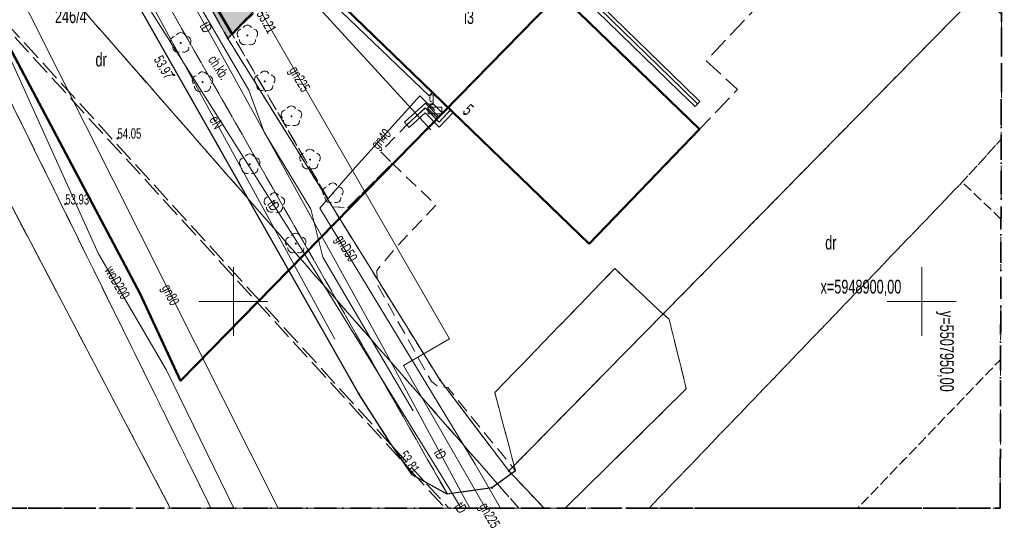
# Model space of a CAD drawing. Header units: metres. Extents: x 5507792 to 5507956, y 5948884 to 5948992.
# Tile 3 of 15: x 5507884 to 5507956, y 5948884 to 5948920. Entities that reach past the tile are written whole.
import ezdxf
from ezdxf.enums import TextEntityAlignment as Align

# ---------------------------------------------------------------- set-up
doc = ezdxf.new("R2010")
doc.units = ezdxf.units.M
doc.header["$MEASUREMENT"] = 0
for name, pattern in [('1.0_0.5', [1.5, 1, -0.5]), ('2', [0.9, 0.6, -0.3]), ('219-500', [0]), ('egug-500', [1, 0.5, -0.5]), ('L_0_02', [0]), ('L_0_03', [1, 0.5, -0.5]), ('L_0_04', [1.5, 1, -0.5]), ('L_0_06', [2, 1.5, -0.5]), ('L_0_4E', [2.5, 1.5, -1]), ('L_0_B1', [2.5, 1.5, -0.5, 0, -0.5])]:
    doc.linetypes.add(name, pattern=pattern)
doc.layers.get('0').update_dxf_attribs({"color": 2, "linetype": 'CONTINUOUS', "lineweight": 5})
doc.layers.add('0_legenda', color=7, linetype='CONTINUOUS', lineweight=5, true_color=0x000000)
for name, color, linetype, lineweight in [('1_granice_dzialek', 1, 'CONTINUOUS', 5), ('1_mala_arch', 5, 'CONTINUOUS', 5), ('1_nawierzchnie', 253, 'CONTINUOUS', 5), ('312-budynek ewidencyjny', 7, 'CONTINUOUS', 18), ('EGB_AdresNieruchomosci', 7, 'CONTINUOUS', 18), ('EGB_Budynek', 7, 'CONTINUOUS', 50), ('EGB_DzialkaEwidencyjna', 7, 'L_0_02', 18), ('EGB_JednostkaEwidencyjna', 7, 'CONTINUOUS', 18), ('EGB_KonturUzytkuGruntowego', 96, 'L_0_03', 18), ('EGB_ObrebEwidencyjny', 7, 'CONTINUOUS', 18), ('EGB_PunktGraniczny', 7, 'CONTINUOUS', 18), ('GES_PrzewodElektroenergetyczny', 1, 'CONTINUOUS', 18), ('GES_PrzewodGazowy', 52, 'CONTINUOUS', 18), ('GES_PrzewodTelekomunikacyjny', 30, 'CONTINUOUS', 18), ('GES_PrzewodWodociagowy', 5, 'CONTINUOUS', 18), ('GES_Rzedna', 7, 'CONTINUOUS', 18), ('GES_UrzadzeniaSiecGazowa_P', 7, 'CONTINUOUS', 18), ('OT_Budowle', 7, 'CONTINUOUS', 18), ('OT_Komunikacja', 7, 'CONTINUOUS', 18), ('OT_Rzedna', 7, 'CONTINUOUS', 18), ('OT_ZagospodarowanieTerenu', 7, 'CONTINUOUS', 18), ('OT_ZagospodarowanieTerenu_P', 7, 'CONTINUOUS', 18), ('OTDN', 7, 'CONTINUOUS', 13), ('OTKC', 7, 'CONTINUOUS', 13), ('OTKJ', 7, 'CONTINUOUS', 13), ('OTKK', 7, 'CONTINUOUS', 13), ('OTKU', 7, 'CONTINUOUS', 13), ('OTRS', 7, 'CONTINUOUS', 13), ('OTZL', 7, 'CONTINUOUS', 13), ('OTZT', 7, 'CONTINUOUS', 18), ('SUEP', 7, 'CONTINUOUS', 13), ('SUGP', 7, 'CONTINUOUS', 18), ('SUGS', 7, 'CONTINUOUS', 18), ('SUTP', 7, 'CONTINUOUS', 13), ('SUWP', 7, 'CONTINUOUS', 13)]:
    doc.layers.add(name, color=color, linetype=linetype, lineweight=lineweight)
for name, color, linetype in [('218-kontur użytku gruntowego', 7, 'CONTINUOUS'), ('219-działka ewidencyjna', 7, 'CONTINUOUS'), ('chodnik', 7, 'CONTINUOUS'), ('rzędna-Atr2', 7, 'CONTINUOUS'), ('Zakres', 7, 'CONTINUOUS')]:
    doc.layers.add(name, color=color, linetype=linetype)
doc.styles.get("Standard").update_dxf_attribs({"font": 'arial.ttf', "width": 0.75})
doc.linetypes.add('L_0_29_SHX', pattern='A,0,-0.25,-0.5,-0.5,-0.5,-0.5,-0.5,-0.5,-0.5,-0.5,[2,Nowogard 244.shx,S=0.05,R=0,X=0,Y=0],-0.5,[3,Nowogard 244.shx,S=0.05,R=0,X=0,Y=0],-0.25', length=5)

# ---------------------------------------------------------------- blocks, each defined once
blk = doc.blocks.new('L_0_02_2')
at = {"color": 0}
blk.add_point((0, 0), dxfattribs=at)
blk = doc.blocks.new('L_0_02_1')
at = {"color": 0}
blk.add_point((0, 0), dxfattribs=at)
blk = doc.blocks.new('L_0_29_1')
at = {"color": 0, "linetype": 'Continuous', "lineweight": 13, "flags": 128}
blk.add_lwpolyline([(0, -0.5), (0, 0.5)], dxfattribs=at)
blk = doc.blocks.new('L_0_29_2')
at = {"color": 0, "linetype": 'Continuous', "lineweight": 13, "flags": 128}
blk.add_lwpolyline([(0, 0.5), (0, -0.5)], dxfattribs=at)
blk = doc.blocks.new('EGB_ADRES')
at = {"linetype": 'Continuous', "lineweight": 13}
blk.add_hatch(color=0, dxfattribs=at).paths.add_polyline_path([(0, -0.09, 1), (0, 0.09, 1)])
at = {"color": 0, "linetype": 'Continuous', "lineweight": 13}
blk.add_circle((0, 0), 0.0906, dxfattribs=at)
blk = doc.blocks.new('EGPG_N')
at = {"linetype": 'Continuous', "lineweight": 13}
blk.add_hatch(color=0, dxfattribs=at).paths.add_polyline_path([(0, -0.1, 1), (0, 0.1, 1)])
at = {"color": 0, "linetype": 'Continuous', "lineweight": 13}
blk.add_circle((0, 0), 0.1, dxfattribs=at)
blk = doc.blocks.new('SUGS')
at = {"color": 0, "linetype": 'Continuous', "lineweight": 18, "flags": 128}
blk.add_lwpolyline([(1, 0.5), (1, -0.5), (-1, -0.5), (-1, 0.5)], close=True, dxfattribs=at)
blk = doc.blocks.new('OTRS')
at = {"linetype": 'Continuous', "lineweight": 13}
blk.add_hatch(color=0, dxfattribs=at).paths.add_polyline_path([(0, -0.09, 1), (0, 0.09, 1)])
at = {"color": 0, "linetype": 'Continuous', "lineweight": 13}
blk.add_circle((0, 0), 0.0906, dxfattribs=at)
blk = doc.blocks.new('OTZL')
at = {"linetype": 'Continuous', "lineweight": 18}
blk.add_hatch(color=0, dxfattribs=at).paths.add_polyline_path([(0, -0.07, 1), (0, 0.07, 1)])
at = {"color": 0, "linetype": 'Continuous', "lineweight": 18}
blk.add_circle((0, 0), 0.0721, dxfattribs=at)
for centre, radius, start, end in [((-0.02, 0.82), 0.68, 29.5388, 149.6209), ((-0.8, 0.24), 0.7, 101.6336, 222.6141), ((0.78, 0.24), 0.7, 318.5035, 78.3664), ((-0.46, -0.64), 0.7, 175.1009, 291.5014), ((0.46, -0.66), 0.7, 249.444, 4.8991)]:
    blk.add_arc(centre, radius, start, end, dxfattribs=at)
blk = doc.blocks.new('WTORNIK')
at = {"color": 251, "linetype": 'Continuous', "lineweight": 18, "true_color": 0x636466, "flags": 128}
for points in [[(5508083.161, 5948955.632), (5508083.161, 5948960.632)], [(5508133.161, 5948955.632), (5508133.161, 5948960.632)], [(5508080.661, 5948958.132), (5508085.661, 5948958.132)], [(5508130.661, 5948958.132), (5508135.661, 5948958.132)]]:
    blk.add_lwpolyline(points, dxfattribs=at)
at = {"layer": '312-budynek ewidencyjny', "color": 251, "linetype": 'Continuous', "lineweight": 18, "true_color": 0x636466, "flags": 128}
for points in [[(5508106.071, 5948981.252), (5508117.021, 5948970.652)], [(5508109.011, 5948962.332), (5508091.231, 5948979.472)], [(5508117.021, 5948970.652), (5508109.011, 5948962.332)]]:
    blk.add_lwpolyline(points, dxfattribs=at)
at = {"layer": 'EGB_Budynek', "color": 251, "linetype": 'Continuous', "lineweight": 50, "true_color": 0x636466, "flags": 128}
blk.add_lwpolyline([(5508109.011, 5948962.332), (5508091.231, 5948979.472), (5508099.201, 5948987.792), (5508099.761, 5948987.262), (5508106.071, 5948981.252), (5508117.021, 5948970.652)], close=True, dxfattribs=at)
at = {"layer": 'EGB_DzialkaEwidencyjna', "linetype": 'CONTINUOUS', "lineweight": 18}
for p, q in [((5508065.901, 5949007.072), (5508085.481, 5949029.052)), ((5508085.481, 5949029.052), (5508110.211, 5949006.152)), ((5508048.051, 5949000.522), (5508059.131, 5949012.122)), ((5508059.131, 5949012.122), (5508065.901, 5949007.072)), ((5508082.751, 5948977.232), (5508065.901, 5949007.072)), ((5508065.901, 5949007.072), (5508082.751, 5948977.232)), ((5508110.211, 5949006.152), (5508082.751, 5948977.232)), ((5508082.751, 5948977.232), (5508110.211, 5949006.152)), ((5508110.211, 5949006.152), (5508137.361, 5948980.612)), ((5508057.251, 5948983.692), (5508048.051, 5949000.522)), ((5508078.575, 5948943.132), (5508057.251, 5948983.692)), ((5508137.361, 5948980.612), (5508103.171, 5948945.832)), ((5508098.171, 5948952.422), (5508082.751, 5948977.232)), ((5508082.751, 5948977.232), (5508098.171, 5948952.422)), ((5508103.171, 5948945.832), (5508098.171, 5948952.422)), ((5508098.171, 5948952.422), (5508103.171, 5948945.832)), ((5508103.171, 5948945.832), (5508105.724, 5948943.132)), ((5508105.724, 5948943.132), (5508078.575, 5948943.132))]:
    blk.add_line(p, q, dxfattribs=at)
at = {"layer": 'EGB_JednostkaEwidencyjna', "color": 251, "linetype": 'L_0_B1', "lineweight": 35, "true_color": 0x636466, "flags": 128}
blk.add_lwpolyline([(5508031.461, 5949049.732), (5508139.161, 5949049.732), (5508138.861, 5948943.132), (5508029.661, 5948943.132)], close=True, dxfattribs=at)
at = {"layer": 'EGB_KonturUzytkuGruntowego', "color": 251, "linetype": 'L_0_03', "lineweight": 18, "true_color": 0x636466, "flags": 128}
for points in [[(5508031.305, 5949040.513), (5508039.161, 5949033.022), (5508059.131, 5949012.122), (5508078.861, 5949034.852), (5508085.481, 5949029.052), (5508065.901, 5949007.072), (5508082.751, 5948977.232), (5508098.171, 5948952.422), (5508103.171, 5948945.832), (5508105.724, 5948943.132), (5508078.575, 5948943.132), (5508057.251, 5948983.692), (5508048.051, 5949000.522), (5508032.621, 5949020.082), (5508030.986, 5949021.594)], [(5508082.751, 5948977.232), (5508065.901, 5949007.072), (5508085.481, 5949029.052), (5508110.211, 5949006.152)], [(5508103.171, 5948945.832), (5508098.171, 5948952.422), (5508082.751, 5948977.232), (5508110.211, 5949006.152), (5508137.361, 5948980.612)], [(5508029.661, 5948943.132), (5508030.331, 5948982.799), (5508030.751, 5948982.402), (5508048.051, 5949000.522), (5508057.251, 5948983.692), (5508078.575, 5948943.132)], [(5508138.937, 5948969.915), (5508136.101, 5948966.802), (5508113.359, 5948943.132), (5508105.724, 5948943.132), (5508103.171, 5948945.832), (5508137.361, 5948980.612), (5508138.962, 5948978.986)], [(5508138.92, 5948964.118), (5508136.101, 5948966.802), (5508138.937, 5948969.915)], [(5508113.359, 5948943.132), (5508136.101, 5948966.802), (5508138.92, 5948964.118), (5508138.892, 5948953.928), (5508128.509, 5948943.132)], [(5508138.861, 5948943.132), (5508128.509, 5948943.132), (5508138.892, 5948953.928)]]:
    blk.add_lwpolyline(points, close=True, dxfattribs=at)
at = {"layer": 'EGB_ObrebEwidencyjny', "color": 251, "linetype": 'L_0_4E', "lineweight": 35, "true_color": 0x636466, "flags": 128}
blk.add_lwpolyline([(5508031.461, 5949049.732), (5508139.161, 5949049.732), (5508138.861, 5948943.132), (5508029.661, 5948943.132)], close=True, dxfattribs=at)
at = {"layer": 'EGB_PunktGraniczny', "color": 251, "true_color": 0x636466}
for p in [(5508082.751, 5948977.232), (5508098.171, 5948952.422), (5508103.171, 5948945.832)]:
    blk.add_point(p, dxfattribs=at)
at = {"layer": 'GES_PrzewodElektroenergetyczny', "color": 251, "linetype": 'Continuous', "lineweight": 18, "true_color": 0x636466, "flags": 128}
blk.add_lwpolyline([(5508090.541, 5948955.402), (5508074.941, 5948983.912)], dxfattribs=at)
at = {"layer": 'GES_PrzewodGazowy', "color": 251, "linetype": 'Continuous', "lineweight": 18, "true_color": 0x636466, "flags": 128}
for points in [[(5508076.821, 5949029.462), (5508083.241, 5949023.422), (5508084.681, 5949021.012), (5508084.881, 5948979.662), (5508091.811, 5948967.642), (5508098.861, 5948955.412), (5508095.511, 5948953.492), (5508101.483, 5948943.132)], [(5508086.403, 5948943.132), (5508064.411, 5948986.852), (5508044.981, 5949010.592), (5508031.06, 5949025.955)], [(5508091.811, 5948967.642), (5508096.711, 5948973.062), (5508097.801, 5948972.002)], [(5508102.559, 5948943.132), (5508100.731, 5948946.322), (5508089.431, 5948964.912), (5508091.811, 5948967.642)]]:
    blk.add_lwpolyline(points, dxfattribs=at)
at = {"layer": 'GES_PrzewodTelekomunikacyjny', "color": 251, "linetype": 'Continuous', "lineweight": 18, "true_color": 0x636466, "flags": 128}
for points in [[(5508061.621, 5949006.812), (5508067.101, 5948995.142), (5508087.881, 5948962.292)], [(5508096.231, 5948950.192), (5508089.661, 5948961.352), (5508088.781, 5948964.832), (5508085.391, 5948970.432), (5508084.281, 5948973.492), (5508076.201, 5948987.392), (5508069.451, 5948999.832)], [(5508097.621, 5948973.312), (5508097.391, 5948973.062), (5508069.451, 5948999.832)], [(5508069.451, 5948999.832), (5508070.931, 5948996.332), (5508081.831, 5948976.882), (5508093.911, 5948955.002), (5508100.328, 5948943.132)], [(5508087.881, 5948962.292), (5508098.251, 5948945.522), (5508099.713, 5948943.132)]]:
    blk.add_lwpolyline(points, dxfattribs=at)
at = {"layer": 'GES_PrzewodWodociagowy', "color": 251, "linetype": 'Continuous', "lineweight": 18, "true_color": 0x636466, "flags": 128}
for points in [[(5508058.801, 5949006.712), (5508061.941, 5948986.252), (5508065.571, 5948978.812), (5508073.371, 5948961.592), (5508078.301, 5948953.152), (5508083.203, 5948943.132)], [(5508097.511, 5948970.612), (5508089.131, 5948979.732), (5508106.861, 5948997.452)]]:
    blk.add_lwpolyline(points, dxfattribs=at)
at = {"layer": 'OT_Budowle', "linetype": 'CONTINUOUS', "lineweight": 18}
for p, q in [((5508107.867, 5948980.893), (5508106.747, 5948981.983)), ((5508108.216, 5948981.251), (5508107.095, 5948982.341)), ((5508109.896, 5948979.611), (5508108.216, 5948981.251)), ((5508109.547, 5948979.253), (5508107.867, 5948980.893)), ((5508115.577, 5948973.393), (5508109.547, 5948979.253)), ((5508115.925, 5948973.751), (5508109.896, 5948979.611)), ((5508116.697, 5948972.303), (5508115.577, 5948973.393)), ((5508117.045, 5948972.661), (5508115.925, 5948973.751)), ((5508095.592, 5948971.146), (5508097.112, 5948972.541)), ((5508097.112, 5948972.541), (5508098.099, 5948971.514)), ((5508095.93, 5948970.778), (5508097.09, 5948971.843)), ((5508097.09, 5948971.843), (5508098.103, 5948970.789)), ((5508098.099, 5948971.514), (5508098.759, 5948972.213)), ((5508098.103, 5948970.789), (5508099.123, 5948971.87))]:
    blk.add_line(p, q, dxfattribs=at)
at = {"layer": 'OT_Budowle', "linetype": 'L_0_29_SHX', "lineweight": 18}
for p, q in [((5508108.041, 5948981.072), (5508106.921, 5948982.162)), ((5508109.721, 5948979.432), (5508108.041, 5948981.072)), ((5508115.751, 5948973.572), (5508109.721, 5948979.432)), ((5508116.871, 5948972.482), (5508115.751, 5948973.572)), ((5508095.761, 5948970.962), (5508097.101, 5948972.192)), ((5508097.101, 5948972.192), (5508098.101, 5948971.152)), ((5508098.101, 5948971.152), (5508098.941, 5948972.042))]:
    blk.add_line(p, q, dxfattribs=at)
at = {"layer": 'OT_Komunikacja', "color": 251, "linetype": 'L_0_06', "lineweight": 18, "true_color": 0x636466, "flags": 128}
for points in [[(5508031.066, 5949026.353), (5508084.227, 5948965.597), (5508102.34, 5948944.897), (5508103.884, 5948943.132), (5508102.34, 5948944.897), (5508103.651, 5948945.842), (5508102.151, 5948951.522), (5508110.871, 5948960.532), (5508114.121, 5948957.452), (5508114.811, 5948956.842), (5508116.061, 5948951.792), (5508107.267, 5948943.132), (5508103.884, 5948943.132), (5508081.533, 5948943.132), (5508072.941, 5948960.552), (5508062.591, 5948981.562), (5508061.711, 5948983.182), (5508060.671, 5948984.052), (5508060.161, 5948984.712), (5508053.201, 5948993.352), (5508051.921, 5948998.122), (5508048.561, 5949003.232), (5508043.741, 5949009.692), (5508040.051, 5949014.442), (5508036.351, 5949018.752), (5508031.341, 5949024.072), (5508031.033, 5949024.372), (5508031.066, 5949026.353), (5508031.241, 5949036.709), (5508038.751, 5949029.332), (5508046.111, 5949021.432), (5508051.821, 5949014.772), (5508059.621, 5949011.712), (5508064.911, 5949007.842), (5508063.631, 5949005.582), (5508063.281, 5949004.522), (5508063.871, 5949001.562), (5508065.821, 5948998.072), (5508067.911, 5948994.902), (5508068.151, 5948993.942), (5508084.227, 5948965.597)], [(5508108.041, 5948981.072), (5508109.721, 5948979.432), (5508111.631, 5948981.292), (5508111.771, 5948981.412), (5508118.551, 5948987.932), (5508120.181, 5948990.162), (5508121.571, 5948993.012), (5508121.891, 5948993.582), (5508125.081, 5948990.392), (5508123.621, 5948988.772), (5508122.881, 5948987.482), (5508122.471, 5948985.902), (5508122.541, 5948984.492), (5508123.071, 5948983.162), (5508123.711, 5948982.222), (5508117.501, 5948975.602), (5508119.791, 5948973.532), (5508118.371, 5948972.062), (5508117.021, 5948970.652), (5508106.071, 5948981.252), (5508106.921, 5948982.162)], [(5508102.34, 5948944.897), (5508101.931, 5948944.602), (5508098.701, 5948944.152), (5508096.151, 5948945.552), (5508094.551, 5948947.862), (5508092.261, 5948951.432), (5508084.227, 5948965.597)]]:
    blk.add_lwpolyline(points, close=True, dxfattribs=at)
at = {"layer": 'OT_Komunikacja', "color": 251, "linetype": 'Continuous', "lineweight": 25, "true_color": 0x636466, "flags": 128}
blk.add_lwpolyline([(5508103.651, 5948945.842), (5508101.931, 5948944.602), (5508098.701, 5948944.152), (5508096.151, 5948945.552), (5508094.551, 5948947.862), (5508092.261, 5948951.432), (5508068.151, 5948993.942), (5508067.911, 5948994.902), (5508065.821, 5948998.072), (5508063.871, 5949001.562), (5508063.281, 5949004.522), (5508063.631, 5949005.582), (5508064.911, 5949007.842), (5508076.161, 5949019.862)], dxfattribs=at)
at = {"layer": 'OT_Komunikacja', "color": 251, "linetype": 'L_0_04', "lineweight": 18, "true_color": 0x636466, "flags": 128}
blk.add_lwpolyline([(5508067.661, 5949005.832), (5508067.971, 5949003.622), (5508068.611, 5949003.072), (5508069.531, 5949001.142), (5508080.581, 5948981.822), (5508081.561, 5948980.132), (5508083.071, 5948977.542), (5508090.371, 5948965.012), (5508091.491, 5948964.952), (5508094.701, 5948968.172), (5508097.881, 5948965.132), (5508094.951, 5948962.032), (5508093.571, 5948960.392), (5508093.651, 5948959.302), (5508097.081, 5948953.152), (5508097.551, 5948952.332), (5508098.081, 5948951.932), (5508098.731, 5948951.882), (5508103.651, 5948945.842), (5508101.931, 5948944.602), (5508098.701, 5948944.152), (5508063.631, 5949005.582), (5508064.911, 5949007.842)], close=True, dxfattribs=at)
at = {"layer": 'OT_ZagospodarowanieTerenu', "color": 251, "linetype": 'L_0_04', "lineweight": 18, "true_color": 0x636466, "flags": 128}
for points in [[(5508098.701, 5948944.152), (5508096.151, 5948945.552), (5508094.551, 5948947.862), (5508092.261, 5948951.432), (5508068.151, 5948993.942), (5508067.911, 5948994.902), (5508065.821, 5948998.072), (5508063.871, 5949001.562), (5508063.281, 5949004.522), (5508063.631, 5949005.582)], [(5508098.101, 5948971.152), (5508097.101, 5948972.192), (5508095.761, 5948970.962), (5508093.861, 5948969.002), (5508094.701, 5948968.172), (5508091.491, 5948964.952), (5508090.371, 5948965.012), (5508083.071, 5948977.542), (5508088.191, 5948982.502), (5508089.581, 5948981.102), (5508091.231, 5948979.472), (5508098.941, 5948972.042)]]:
    blk.add_lwpolyline(points, close=True, dxfattribs=at)
at = {"layer": 'OT_ZagospodarowanieTerenu_P', "color": 251, "true_color": 0x636466}
blk.add_point((5508090.391, 5948965.992), dxfattribs=at)
at = {"layer": 'OTDN', "linetype": 'CONTINUOUS', "lineweight": 18}
for p, q in [((5508107.867, 5948980.893), (5508106.747, 5948981.983)), ((5508108.216, 5948981.251), (5508107.095, 5948982.341)), ((5508109.896, 5948979.611), (5508108.216, 5948981.251)), ((5508109.547, 5948979.253), (5508107.867, 5948980.893)), ((5508115.577, 5948973.393), (5508109.547, 5948979.253)), ((5508115.925, 5948973.751), (5508109.896, 5948979.611)), ((5508116.697, 5948972.303), (5508115.577, 5948973.393)), ((5508117.045, 5948972.661), (5508115.925, 5948973.751)), ((5508095.592, 5948971.146), (5508097.112, 5948972.541)), ((5508097.112, 5948972.541), (5508098.099, 5948971.514)), ((5508095.93, 5948970.778), (5508097.09, 5948971.843)), ((5508097.09, 5948971.843), (5508098.103, 5948970.789)), ((5508098.099, 5948971.514), (5508098.759, 5948972.213)), ((5508098.103, 5948970.789), (5508099.123, 5948971.87))]:
    blk.add_line(p, q, dxfattribs=at)
at = {"layer": 'OTDN', "linetype": 'L_0_29_SHX', "lineweight": 18}
for p, q in [((5508108.041, 5948981.072), (5508106.921, 5948982.162)), ((5508109.721, 5948979.432), (5508108.041, 5948981.072)), ((5508115.751, 5948973.572), (5508109.721, 5948979.432)), ((5508116.871, 5948972.482), (5508115.751, 5948973.572)), ((5508095.761, 5948970.962), (5508097.101, 5948972.192)), ((5508097.101, 5948972.192), (5508098.101, 5948971.152)), ((5508098.101, 5948971.152), (5508098.941, 5948972.042))]:
    blk.add_line(p, q, dxfattribs=at)
at = {"layer": 'OTKC', "color": 251, "linetype": 'L_0_04', "lineweight": 18, "true_color": 0x636466, "flags": 128}
blk.add_lwpolyline([(5508067.661, 5949005.832), (5508067.971, 5949003.622), (5508068.611, 5949003.072), (5508069.531, 5949001.142), (5508080.581, 5948981.822), (5508081.561, 5948980.132), (5508083.071, 5948977.542), (5508090.371, 5948965.012), (5508091.491, 5948964.952), (5508094.701, 5948968.172), (5508097.881, 5948965.132), (5508094.951, 5948962.032), (5508093.571, 5948960.392), (5508093.651, 5948959.302), (5508097.081, 5948953.152), (5508097.551, 5948952.332), (5508098.081, 5948951.932), (5508098.731, 5948951.882), (5508103.651, 5948945.842), (5508101.931, 5948944.602), (5508098.701, 5948944.152), (5508063.631, 5949005.582), (5508064.911, 5949007.842)], close=True, dxfattribs=at)
at = {"layer": 'OTKJ', "color": 251, "linetype": 'L_0_06', "lineweight": 18, "true_color": 0x636466, "flags": 128}
for points in [[(5508098.536, 5948943.132), (5508081.533, 5948943.132), (5508072.941, 5948960.552), (5508062.591, 5948981.562), (5508061.711, 5948983.182), (5508060.671, 5948984.052), (5508060.161, 5948984.712), (5508057.387, 5948988.156), (5508054.738, 5948991.444), (5508053.201, 5948993.352), (5508051.921, 5948998.122), (5508048.561, 5949003.232), (5508043.741, 5949009.692), (5508040.051, 5949014.442), (5508036.351, 5949018.752), (5508031.341, 5949024.072), (5508031.033, 5949024.372), (5508031.241, 5949036.709), (5508038.751, 5949029.332), (5508046.111, 5949021.432), (5508051.821, 5949014.772), (5508059.621, 5949011.712), (5508064.911, 5949007.842), (5508063.631, 5949005.582), (5508063.281, 5949004.522), (5508063.871, 5949001.562), (5508065.821, 5948998.072), (5508067.911, 5948994.902), (5508068.151, 5948993.942), (5508092.261, 5948951.432), (5508094.551, 5948947.862), (5508094.757, 5948947.565), (5508095.609, 5948946.335), (5508096.151, 5948945.552), (5508096.499, 5948945.361)], [(5508094.757, 5948947.565), (5508095.609, 5948946.335), (5508057.387, 5948988.156), (5508054.738, 5948991.444)], [(5508097.035, 5948945.066), (5508098.701, 5948944.152), (5508101.931, 5948944.602), (5508103.651, 5948945.842), (5508102.151, 5948951.522), (5508110.871, 5948960.532), (5508114.121, 5948957.452), (5508114.811, 5948956.842), (5508116.061, 5948951.792), (5508107.267, 5948943.132), (5508098.8, 5948943.132)], [(5508094.757, 5948947.565), (5508097.035, 5948945.066), (5508096.499, 5948945.361), (5508095.609, 5948946.335)]]:
    blk.add_lwpolyline(points, close=True, dxfattribs=at)
at = {"layer": 'OTKK', "color": 251, "linetype": 'Continuous', "lineweight": 25, "true_color": 0x636466, "flags": 128}
blk.add_lwpolyline([(5508103.651, 5948945.842), (5508101.931, 5948944.602), (5508098.701, 5948944.152), (5508096.151, 5948945.552), (5508094.551, 5948947.862), (5508092.261, 5948951.432), (5508068.151, 5948993.942), (5508067.911, 5948994.902), (5508065.821, 5948998.072), (5508063.871, 5949001.562), (5508063.281, 5949004.522), (5508063.631, 5949005.582), (5508064.911, 5949007.842), (5508076.161, 5949019.862)], dxfattribs=at)
at = {"layer": 'OTKU', "color": 251, "linetype": 'L_0_06', "lineweight": 18, "true_color": 0x636466, "flags": 128}
blk.add_lwpolyline([(5508108.041, 5948981.072), (5508109.721, 5948979.432), (5508111.631, 5948981.292), (5508111.771, 5948981.412), (5508118.551, 5948987.932), (5508120.181, 5948990.162), (5508121.571, 5948993.012), (5508121.891, 5948993.582), (5508125.081, 5948990.392), (5508123.621, 5948988.772), (5508122.881, 5948987.482), (5508122.471, 5948985.902), (5508122.541, 5948984.492), (5508123.071, 5948983.162), (5508123.711, 5948982.222), (5508117.501, 5948975.602), (5508119.791, 5948973.532), (5508118.371, 5948972.062), (5508117.021, 5948970.652), (5508106.071, 5948981.252), (5508106.921, 5948982.162)], close=True, dxfattribs=at)
at = {"layer": 'OTZT', "color": 251, "linetype": 'L_0_04', "lineweight": 18, "true_color": 0x636466, "flags": 128}
for points in [[(5508098.701, 5948944.152), (5508096.151, 5948945.552), (5508094.551, 5948947.862), (5508092.261, 5948951.432), (5508068.151, 5948993.942), (5508067.911, 5948994.902), (5508065.821, 5948998.072), (5508063.871, 5949001.562), (5508063.281, 5949004.522), (5508063.631, 5949005.582)], [(5508098.101, 5948971.152), (5508097.101, 5948972.192), (5508095.761, 5948970.962), (5508093.861, 5948969.002), (5508094.701, 5948968.172), (5508091.491, 5948964.952), (5508090.371, 5948965.012), (5508083.071, 5948977.542), (5508088.191, 5948982.502), (5508089.581, 5948981.102), (5508091.231, 5948979.472), (5508098.941, 5948972.042)]]:
    blk.add_lwpolyline(points, close=True, dxfattribs=at)
at = {"layer": 'SUEP', "color": 251, "linetype": 'Continuous', "lineweight": 18, "true_color": 0x636466, "flags": 128}
blk.add_lwpolyline([(5508090.541, 5948955.402), (5508074.941, 5948983.912)], dxfattribs=at)
at = {"layer": 'SUGP', "color": 251, "linetype": 'Continuous', "lineweight": 18, "true_color": 0x636466, "flags": 128}
for points in [[(5508076.821, 5949029.462), (5508083.241, 5949023.422), (5508084.681, 5949021.012), (5508084.881, 5948979.662), (5508091.811, 5948967.642), (5508098.861, 5948955.412), (5508095.511, 5948953.492), (5508101.483, 5948943.132)], [(5508086.403, 5948943.132), (5508064.411, 5948986.852), (5508044.981, 5949010.592), (5508031.06, 5949025.955)], [(5508091.811, 5948967.642), (5508096.711, 5948973.062), (5508097.801, 5948972.002)], [(5508102.559, 5948943.132), (5508100.731, 5948946.322), (5508089.431, 5948964.912), (5508091.811, 5948967.642)]]:
    blk.add_lwpolyline(points, dxfattribs=at)
at = {"layer": 'SUTP', "color": 251, "linetype": 'Continuous', "lineweight": 18, "true_color": 0x636466, "flags": 128}
for points in [[(5508061.621, 5949006.812), (5508067.101, 5948995.142), (5508087.881, 5948962.292)], [(5508096.231, 5948950.192), (5508089.661, 5948961.352), (5508088.781, 5948964.832), (5508085.391, 5948970.432), (5508084.281, 5948973.492), (5508076.201, 5948987.392), (5508069.451, 5948999.832)], [(5508097.621, 5948973.312), (5508097.391, 5948973.062), (5508069.451, 5948999.832)], [(5508069.451, 5948999.832), (5508070.931, 5948996.332), (5508081.831, 5948976.882), (5508093.911, 5948955.002), (5508100.328, 5948943.132)], [(5508087.881, 5948962.292), (5508098.251, 5948945.522), (5508099.713, 5948943.132)]]:
    blk.add_lwpolyline(points, dxfattribs=at)
at = {"layer": 'SUWP', "color": 251, "linetype": 'Continuous', "lineweight": 18, "true_color": 0x636466, "flags": 128}
for points in [[(5508058.801, 5949006.712), (5508061.941, 5948986.252), (5508065.571, 5948978.812), (5508073.371, 5948961.592), (5508078.301, 5948953.152), (5508083.203, 5948943.132)], [(5508097.511, 5948970.612), (5508089.131, 5948979.732), (5508106.861, 5948997.452)]]:
    blk.add_lwpolyline(points, dxfattribs=at)
at = {"layer": 'Zakres', "color": 251, "lineweight": 50, "true_color": 0x636466, "flags": 128}
blk.add_lwpolyline([(5508091.841, 5949034.782), (5508126.501, 5949000.592), (5508079.321, 5948952.382), (5508076.381, 5948958.702), (5508051.531, 5949005.592), (5508088.221, 5949040.282)], close=True, dxfattribs=at)
at = {"layer": 'EGB_AdresNieruchomosci', "color": 251, "linetype": 'Continuous', "true_color": 0x636466, "xscale": 0.5, "yscale": 0.5, "zscale": 0.5}
blk.add_blockref('EGB_ADRES', (5508099.941, 5948971.752), dxfattribs=at)
at = {"layer": 'EGB_DzialkaEwidencyjna', "color": 251, "linetype": 'Continuous', "true_color": 0x636466}
for name, p, xscale, yscale, zscale, rotation in [('L_0_02_2', (5508082.751, 5948977.232), 0.5, 0.5, 0.5, 46.48), ('L_0_02_1', (5508082.751, 5948977.232), 0.5, 0.5, 0.5, 119.45), ('L_0_02_2', (5508082.751, 5948977.232), 0.4999999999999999, 0.4999999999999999, 0.4999999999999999, 301.86), ('L_0_02_1', (5508082.751, 5948977.232), 0.5, 0.5, 0.5, 46.48), ('L_0_02_2', (5508082.751, 5948977.232), 0.5, 0.5, 0.5, 119.45), ('L_0_02_1', (5508082.751, 5948977.232), 0.4999999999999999, 0.4999999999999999, 0.4999999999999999, 301.86), ('L_0_02_2', (5508098.171, 5948952.422), 0.5, 0.5, 0.5, 307.19), ('L_0_02_1', (5508098.171, 5948952.422), 0.5, 0.5, 0.5, 121.86), ('L_0_02_2', (5508098.171, 5948952.422), 0.5, 0.5, 0.5, 121.86), ('L_0_02_1', (5508098.171, 5948952.422), 0.5, 0.5, 0.5, 307.19), ('L_0_02_2', (5508103.171, 5948945.832), 0.5, 0.5, 0.5, 45.49), ('L_0_02_1', (5508103.171, 5948945.832), 0.5, 0.5, 0.5, 127.19), ('L_0_02_2', (5508103.171, 5948945.832), 0.5, 0.5, 0.5, 127.19), ('L_0_02_1', (5508103.171, 5948945.832), 0.4999999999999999, 0.4999999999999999, 0.4999999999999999, 313.39), ('L_0_02_1', (5508078.575, 5948943.132), 0.5, 0.5, 0.5, 117.73), ('L_0_02_2', (5508105.724, 5948943.132), 0.5, 0.5, 0.5, 133.39), ('L_0_02_1', (5508105.724, 5948943.132), 0.5, 0.5, 0.5, 180)]:
    blk.add_blockref(name, p, dxfattribs=dict(at, xscale=xscale, yscale=yscale, zscale=zscale, rotation=rotation))
at = {"layer": 'EGB_DzialkaEwidencyjna', "color": 251, "linetype": 'Continuous', "true_color": 0x636466, "xscale": 0.5, "yscale": 0.5, "zscale": 0.5}
blk.add_blockref('L_0_02_2', (5508078.575, 5948943.132), dxfattribs=at)
at = {"layer": 'EGB_PunktGraniczny', "color": 251, "linetype": 'Continuous', "true_color": 0x636466, "xscale": 0.5, "yscale": 0.5, "zscale": 0.5}
for p in [(5508082.751, 5948977.232), (5508098.171, 5948952.422), (5508103.171, 5948945.832)]:
    blk.add_blockref('EGPG_N', p, dxfattribs=at)
at = {"layer": 'GES_UrzadzeniaSiecGazowa_P', "color": 251, "linetype": 'Continuous', "true_color": 0x636466, "xscale": 0.5, "yscale": 0.5, "zscale": 0.5, "rotation": 315.66}
blk.add_blockref('SUGS', (5508097.801, 5948972.002), dxfattribs=at)
at = {"layer": 'OT_Budowle', "color": 251, "linetype": 'Continuous', "true_color": 0x636466}
for name, p, xscale, yscale, zscale, rotation in [('L_0_29_1', (5508116.871, 5948972.482), 0.5, 0.5, 0.5, 135.78), ('L_0_29_2', (5508098.941, 5948972.042), 0.4999999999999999, 0.4999999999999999, 0.4999999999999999, 226.66), ('L_0_29_1', (5508095.761, 5948970.962), 0.5, 0.5, 0.5, 42.55)]:
    blk.add_blockref(name, p, dxfattribs=dict(at, xscale=xscale, yscale=yscale, zscale=zscale, rotation=rotation))
at = {"layer": 'OT_Rzedna', "color": 251, "linetype": 'Continuous', "true_color": 0x636466, "xscale": 0.5, "yscale": 0.5, "zscale": 0.5}
for p in [(5508078.851, 5948974.582), (5508074.741, 5948969.982), (5508070.951, 5948965.202), (5508092.261, 5948951.432), (5508101.931, 5948944.602)]:
    blk.add_blockref('OTRS', p, dxfattribs=at)
at = {"layer": 'OT_ZagospodarowanieTerenu_P', "color": 251, "linetype": 'Continuous', "true_color": 0x636466, "xscale": 0.5, "yscale": 0.5, "zscale": 0.5}
for p in [(5508079.341, 5948976.912), (5508084.181, 5948977.452), (5508080.921, 5948974.062), (5508085.441, 5948974.122), (5508087.381, 5948971.582), (5508088.731, 5948968.442), (5508084.351, 5948968.102), (5508090.391, 5948965.992), (5508086.141, 5948965.282), (5508087.691, 5948962.342)]:
    blk.add_blockref('OTZL', p, dxfattribs=at)
at = {"layer": 'OTDN', "color": 251, "linetype": 'Continuous', "true_color": 0x636466}
for name, p, xscale, yscale, zscale, rotation in [('L_0_29_1', (5508116.871, 5948972.482), 0.5, 0.5, 0.5, 135.78), ('L_0_29_2', (5508098.941, 5948972.042), 0.4999999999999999, 0.4999999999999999, 0.4999999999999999, 226.66), ('L_0_29_1', (5508095.761, 5948970.962), 0.5, 0.5, 0.5, 42.55)]:
    blk.add_blockref(name, p, dxfattribs=dict(at, xscale=xscale, yscale=yscale, zscale=zscale, rotation=rotation))
at = {"layer": 'OTRS', "color": 251, "linetype": 'Continuous', "true_color": 0x636466, "xscale": 0.5, "yscale": 0.5, "zscale": 0.5}
for p in [(5508078.851, 5948974.582), (5508074.741, 5948969.982), (5508070.951, 5948965.202), (5508092.261, 5948951.432), (5508101.931, 5948944.602)]:
    blk.add_blockref('OTRS', p, dxfattribs=at)
at = {"layer": 'OTZL', "color": 251, "linetype": 'Continuous', "true_color": 0x636466, "xscale": 0.5, "yscale": 0.5, "zscale": 0.5}
for p in [(5508079.341, 5948976.912), (5508084.181, 5948977.452), (5508080.921, 5948974.062), (5508085.441, 5948974.122), (5508087.381, 5948971.582), (5508088.731, 5948968.442), (5508084.351, 5948968.102), (5508086.141, 5948965.282), (5508087.691, 5948962.342)]:
    blk.add_blockref('OTZL', p, dxfattribs=at)
at = {"layer": 'SUGS', "color": 251, "linetype": 'Continuous', "true_color": 0x636466, "xscale": 0.5, "yscale": 0.5, "zscale": 0.5}
blk.add_blockref('SUGS', (5508097.801, 5948972.002), dxfattribs=at)
at = {"color": 251, "lineweight": 20, "true_color": 0x636466, "width": 0.66}
blk.add_text('x=5948900,00', height=1, dxfattribs=at).set_placement((5508125.811, 5948959.712), align=Align.TOP_LEFT)
blk.add_text('y=5507950,00', height=1, rotation=270, dxfattribs=at).set_placement((5508135.491, 5948957.452), align=Align.TOP_LEFT)
at = {"layer": 'EGB_AdresNieruchomosci', "color": 251, "lineweight": 18, "true_color": 0x636466, "width": 0.66}
blk.add_text('5', height=0.9, rotation=317.7, dxfattribs=at).set_placement((5508099.739, 5948971.53), align=Align.BOTTOM_CENTER)
at = {"layer": 'EGB_Budynek', "color": 251, "lineweight": 20, "true_color": 0x636466, "width": 0.66}
blk.add_text('i3', height=1, dxfattribs=at).set_placement((5508100.281, 5948978.792), align=Align.MIDDLE_CENTER)
at = {"layer": 'EGB_DzialkaEwidencyjna', "color": 251, "lineweight": 20, "true_color": 0x636466, "width": 0.66}
blk.add_text('246/4', height=1, dxfattribs=at).set_placement((5508070.201, 5948979.352), align=Align.TOP_LEFT)
at = {"layer": 'EGB_KonturUzytkuGruntowego', "color": 251, "lineweight": 20, "true_color": 0x636466, "width": 0.66}
blk.add_text('dr', height=1, dxfattribs=at).set_placement((5508073.141, 5948976.202), align=Align.TOP_LEFT)
blk.add_text('dr', height=1, dxfattribs=at).set_placement((5508126.151, 5948961.609), align=Align.BOTTOM_LEFT)
at = {"layer": 'GES_PrzewodElektroenergetyczny', "color": 251, "lineweight": 15, "true_color": 0x636466, "width": 0.66}
blk.add_text('eN', height=0.75, rotation=298.7, dxfattribs=at).set_placement((5508081.721, 5948971.532), align=Align.MIDDLE_LEFT)
at = {"layer": 'GES_PrzewodGazowy', "color": 251, "lineweight": 15, "true_color": 0x636466, "width": 0.66}
for s, rotation, p in [('gn225', 300, (5508087.501, 5948975.122)), ('gn40', 47.9, (5508093.371, 5948969.372)), ('gnD50', 301.3, (5508090.841, 5948962.872)), ('gn80', 296.7, (5508078.261, 5948959.312)), ('gn225', 300, (5508101.301, 5948943.442))]:
    blk.add_text(s, height=0.75, rotation=rotation, dxfattribs=at).set_placement(p, align=Align.MIDDLE_LEFT)
at = {"layer": 'GES_PrzewodTelekomunikacyjny', "color": 251, "lineweight": 15, "true_color": 0x636466, "width": 0.66}
for rotation, p in [(299.3, (5508081.011, 5948978.342)), (302.3, (5508085.901, 5948965.412)), (298.4, (5508098.031, 5948947.372)), (301.5, (5508099.511, 5948943.452))]:
    blk.add_text('tD', height=0.75, rotation=rotation, dxfattribs=at).set_placement(p, align=Align.MIDDLE_LEFT)
at = {"layer": 'GES_PrzewodWodociagowy', "color": 251, "lineweight": 15, "true_color": 0x636466, "width": 0.66}
blk.add_text('woD200', height=0.75, rotation=299.7, dxfattribs=at).set_placement((5508074.111, 5948960.612), align=Align.MIDDLE_LEFT)
at = {"layer": 'GES_Rzedna', "color": 251, "lineweight": 15, "true_color": 0x636466, "width": 0.66}
blk.add_text('53.21', height=0.75, rotation=300, dxfattribs=at).set_placement((5508085.131, 5948979.222), align=Align.MIDDLE_LEFT)
at = {"layer": 'GES_UrzadzeniaSiecGazowa_P', "color": 251, "lineweight": 15, "true_color": 0x636466, "width": 0.66}
blk.add_text('g', height=0.75, dxfattribs=at).set_placement((5508097.371, 5948972.382), align=Align.BOTTOM_LEFT)
at = {"layer": 'OT_Komunikacja', "color": 251, "lineweight": 15, "true_color": 0x636466, "width": 0.66}
blk.add_text('ch.kb.', height=0.75, rotation=303.3, dxfattribs=at).set_placement((5508081.092, 5948975.565), align=Align.BOTTOM_LEFT)
at = {"layer": 'OT_Rzedna', "color": 251, "lineweight": 15, "true_color": 0x636466, "width": 0.66}
blk.add_text('53.97', height=0.75, rotation=299.6, dxfattribs=at).set_placement((5508078.851, 5948974.582), align=Align.TOP_RIGHT)
for s, p in [('54.05', (5508074.741, 5948969.732)), ('53.93', (5508070.951, 5948964.952))]:
    blk.add_text(s, height=0.75, dxfattribs=at).set_placement(p, align=Align.BOTTOM_LEFT)
blk.add_text('53.81', height=0.75, rotation=304.7, dxfattribs=at).set_placement((5508095.946, 5948945.41), align=Align.BOTTOM_RIGHT)

msp = doc.modelspace()

# ---------------------------------------------------------------- block references
at = {"layer": '0_legenda', "color": 5, "linetype": 'Continuous'}
msp.add_blockref('WTORNIK', (-183.161, -58.132), dxfattribs=at)

# ---------------------------------------------------------------- next in the draw order: hatches: boundary and pattern name
at = {"layer": '1_nawierzchnie', "linetype": 'Continuous', "ltscale": 0.5, "true_color": 0xc7c8ca}
h = msp.add_hatch(dxfattribs=at)
h.set_pattern_fill('DOTS', color=9, angle=45)
h.set_pattern_definition([(45, (0, 0), (-0.0220970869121, 0.06629126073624), [0, -0.0625])])
h.paths.add_polyline_path([(5507903.11, 5948967.65), (5507922.1, 5948948.91), (5507925.13, 5948949.798), (5507926.124, 5948948.877), (5507923.88, 5948948.02), (5507921.62, 5948947.38), (5507920.13, 5948948.78), (5507909.271, 5948959.643), (5507903.42, 5948965.52), (5507901.71, 5948965.76), (5507899.69, 5948966.3), (5507885.86, 5948951.092), (5507884.84, 5948949.97), (5507884.5, 5948947.7), (5507884.81, 5948945.49), (5507885.45, 5948944.94), (5507890.143, 5948936.413), (5507899.9, 5948919.427), (5507899.59, 5948919.1), (5507882.74, 5948948.94), (5507899.907, 5948968.211), (5507900.2, 5948968.3), (5507901.68, 5948968.21)])
at = {"layer": '1_nawierzchnie', "linetype": 'Continuous', "lineweight": 5, "ltscale": 0.5, "true_color": 0xafd9aa}
h = msp.add_hatch(dxfattribs=at)
h.set_pattern_fill('GRASS', color=9, scale=0.5)
h.set_pattern_definition([(90, (0, 0), (-0.3535533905, 0.3535533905), [0.09375, -0.6133567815]), (45, (0, 0), (-0.353553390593, 0.353553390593), [0.09375, -0.40625]), (135, (0, 0), (-0.353553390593, -0.353553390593), [0.09375, -0.40625])])
h.paths.add_polyline_path([(5507898.401, 5948922.003), (5507900.34, 5948927.64), (5507912.7, 5948944.02), (5507913.99, 5948942.97), (5507916.03, 5948941.32), (5507919.07, 5948944.48), (5507917.06, 5948946.56), (5507921.62, 5948947.38), (5507923.88, 5948948.02), (5507926.134, 5948948.868), (5507927.05, 5948948.02), (5507909.83, 5948930.07), (5507899.9, 5948919.427)])
h.paths.add_polyline_path([(5507900.35, 5948930.32), (5507900.81, 5948941.5), (5507901.48, 5948941.67), (5507901.97, 5948941.9), (5507902.64, 5948941.24), (5507903.56, 5948942.02), (5507904.11, 5948942.66), (5507903.4, 5948943.38), (5507903.76, 5948944.07), (5507903.94, 5948944.76), (5507911.9, 5948945.58), (5507909.21, 5948942.03)], flags=17)
h.paths.add_polyline_path([(5507915.51, 5948947.68), (5507917.99, 5948950.96), (5507920.13, 5948948.78)])
h.paths.add_polyline_path([(5507901.71, 5948965.76), (5507903.42, 5948965.52), (5507913.763, 5948955.131), (5507916.82, 5948952.06), (5507913.61, 5948947.72), (5507903.7, 5948946.81), (5507903.33, 5948947.61), (5507904.03, 5948948.23), (5507903.22, 5948949.07), (5507902.43, 5948949.66), (5507901.78, 5948949.02), (5507901.08, 5948949.28), (5507901.23, 5948954.04)])
h.paths.add_polyline_path([(5507885.45, 5948944.94), (5507892.259, 5948945.658), (5507896.04, 5948946.11), (5507896.15, 5948946.77), (5507896.43, 5948947.4), (5507895.74, 5948948.12), (5507896.33, 5948948.84), (5507897.23, 5948949.51), (5507897.85, 5948948.86), (5507898.42, 5948949.17), (5507899.01, 5948949.36), (5507899.444, 5948959.572), (5507896.944, 5948963.28), (5507884.84, 5948949.97), (5507884.5, 5948947.7), (5507884.81, 5948945.49)])
h.paths.add_polyline_path([(5507886.37, 5948943.01), (5507893.99, 5948943.8), (5507896.16, 5948944.02), (5507896.41, 5948943.5), (5507895.72, 5948942.82), (5507896.43, 5948941.9), (5507897.15, 5948941.3), (5507897.87, 5948941.95), (5507898.27, 5948941.73), (5507898.76, 5948941.56), (5507898.59, 5948936.62), (5507898.23, 5948926.04), (5507897.42, 5948923.69), (5507894.622, 5948928.582)])
h.paths.add_polyline_path([(5507898.332, 5948964.807), (5507899.569, 5948962.987), (5507899.69, 5948966.3)])

# ---------------------------------------------------------------- next in the draw order: linework, layer by layer
at = {"layer": '1_granice_dzialek', "color": 1, "linetype": '2', "lineweight": 30, "ltscale": 2.5}
msp.add_lwpolyline([(5507882.74, 5948948.94), (5507899.59, 5948919.1), (5507927.05, 5948948.02), (5507902.32, 5948970.92)], close=True, dxfattribs=at)
at = {"layer": '1_mala_arch', "color": 6, "linetype": '2', "lineweight": 50, "ltscale": 3.5}
msp.add_lwpolyline([(5507899.9, 5948919.427), (5507897.42, 5948923.69), (5507894.591, 5948928.552), (5507886.37, 5948943.01), (5507885.45, 5948944.94), (5507884.81, 5948945.49), (5507884.5, 5948947.7), (5507884.84, 5948949.97), (5507899.69, 5948966.3), (5507903.42, 5948965.52), (5507921.62, 5948947.38), (5507923.88, 5948948.02), (5507926.124, 5948948.877), (5507927.05, 5948948.02), (5507899.9, 5948919.427)], dxfattribs=at)
at = {"layer": '218-kontur użytku gruntowego', "color": 3, "linetype": 'egug-500', "lineweight": 18, "flags": 128}
for points in [[(5507882.74, 5948948.94), (5507899.59, 5948919.1)], [(5507899.59, 5948919.1), (5507927.05, 5948948.02)]]:
    msp.add_lwpolyline(points, dxfattribs=at)
at = {"layer": '219-działka ewidencyjna', "color": 7, "linetype": '219-500', "lineweight": 18, "flags": 128}
for points in [[(5507899.59, 5948919.1), (5507882.74, 5948948.94)], [(5507927.05, 5948948.02), (5507899.59, 5948919.1)]]:
    msp.add_lwpolyline(points, dxfattribs=at)
at = {"layer": 'chodnik', "color": 7, "linetype": '1.0_0.5', "lineweight": 18, "flags": 128}
msp.add_lwpolyline([(5507882.765, 5948948.968), (5507884.5, 5948947.7), (5507884.81, 5948945.49), (5507885.45, 5948944.94), (5507886.37, 5948943.01), (5507897.42, 5948923.69), (5507898.4, 5948922), (5507899.9, 5948919.427)], dxfattribs=at)

# ---------------------------------------------------------------- next in the draw order: texts
at = {"layer": 'rzędna-Atr2', "color": 40, "width": 0.667}
msp.add_text('53.21', height=0.75, rotation=299.965, dxfattribs=at).set_placement((5507901.97, 5948921.09), align=Align.MIDDLE_LEFT)

doc.saveas('drawing.dxf')
